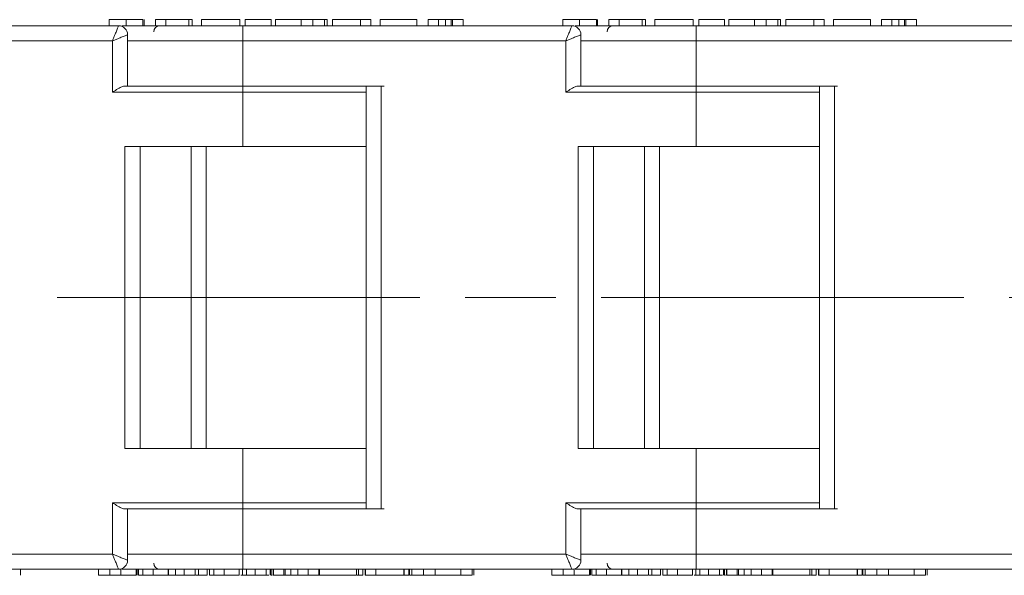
# Model space of a CAD drawing. Header units: millimetres. Extents: x 2698 to 3057, y -367 to -114.
# Tile 4 of 63: x 2829 to 2862, y -304 to -286. Entities that reach past the tile are written whole.
import ezdxf

# ---------------------------------------------------------------- set-up
doc = ezdxf.new("R2010")
doc.units = ezdxf.units.MM
doc.linetypes.add('ACAD_ISO08W100', pattern=[36, 24, -3, 6, -3])
doc.linetypes.add('CENTER', pattern=[0.6, 0.375, -0.075, 0.075, -0.075])
doc.layers.add('中心线', color=1, linetype='CENTER', lineweight=25)

msp = doc.modelspace()

# ---------------------------------------------------------------- linework, layer by layer
at = {"color": 7, "linetype": 'Continuous', "lineweight": 15}
for p, q in [((2832.216, -285.877), (2832.216, -286.077)), ((2832.772, -285.877), (2832.772, -286.077)), ((2833.33, -285.877), (2833.33, -286.077)), ((2833.369, -285.877), (2833.369, -286.077)), ((2833.739, -285.877), (2833.739, -286.077)), ((2834.085, -285.877), (2833.739, -285.877)), ((2834.085, -285.877), (2834.085, -286.077)), ((2834.846, -285.877), (2834.085, -285.877)), ((2834.846, -285.877), (2834.846, -286.077)), ((2834.962, -285.877), (2834.846, -285.877)), ((2834.962, -285.877), (2834.962, -286.077)), ((2835.262, -285.877), (2835.262, -286.077)), ((2836.531, -285.877), (2835.262, -285.877)), ((2836.531, -285.877), (2836.531, -286.077)), ((2836.716, -285.877), (2836.716, -286.077)), ((2837.572, -285.877), (2837.572, -286.077)), ((2837.712, -286.077), (2837.712, -285.877)), ((2838.568, -285.877), (2838.568, -286.077)), ((2838.948, -285.877), (2838.948, -286.077)), ((2839.339, -285.877), (2839.339, -286.077)), ((2839.42, -285.877), (2839.42, -286.077)), ((2839.604, -286.077), (2839.604, -285.877)), ((2840.527, -285.877), (2839.604, -285.877)), ((2840.873, -285.877), (2840.527, -285.877)), ((2840.527, -285.877), (2840.527, -286.077)), ((2840.873, -285.877), (2840.873, -286.077)), ((2841.173, -285.877), (2841.173, -286.077)), ((2842.396, -285.877), (2841.173, -285.877)), ((2842.396, -285.877), (2842.396, -286.077)), ((2842.766, -285.877), (2842.766, -286.077)), ((2843.112, -285.877), (2842.766, -285.877)), ((2843.112, -285.877), (2843.112, -286.077)), ((2843.341, -286.077), (2843.341, -285.877)), ((2843.526, -285.877), (2843.526, -286.077)), ((2843.573, -285.877), (2843.573, -286.077)), ((2843.92, -285.877), (2843.573, -285.877)), ((2843.92, -285.877), (2843.92, -286.077)), ((2847.216, -285.877), (2847.216, -286.077)), ((2847.772, -285.877), (2847.772, -286.077)), ((2848.33, -285.877), (2848.33, -286.077)), ((2848.369, -285.877), (2848.369, -286.077)), ((2848.739, -285.877), (2848.739, -286.077)), ((2849.085, -285.877), (2848.739, -285.877)), ((2849.085, -285.877), (2849.085, -286.077)), ((2849.846, -285.877), (2849.085, -285.877)), ((2849.846, -285.877), (2849.846, -286.077)), ((2849.962, -285.877), (2849.846, -285.877)), ((2849.962, -285.877), (2849.962, -286.077)), ((2850.262, -285.877), (2850.262, -286.077)), ((2851.531, -285.877), (2850.262, -285.877)), ((2851.531, -285.877), (2851.531, -286.077)), ((2851.716, -285.877), (2851.716, -286.077)), ((2852.572, -285.877), (2852.572, -286.077)), ((2852.712, -286.077), (2852.712, -285.877)), ((2853.568, -285.877), (2853.568, -286.077)), ((2853.948, -285.877), (2853.948, -286.077)), ((2854.339, -285.877), (2854.339, -286.077)), ((2854.42, -285.877), (2854.42, -286.077)), ((2854.604, -286.077), (2854.604, -285.877)), ((2855.527, -285.877), (2854.604, -285.877)), ((2855.527, -285.877), (2855.527, -286.077)), ((2855.873, -285.877), (2855.527, -285.877)), ((2855.873, -285.877), (2855.873, -286.077)), ((2856.173, -285.877), (2856.173, -286.077)), ((2857.396, -285.877), (2856.173, -285.877)), ((2857.396, -285.877), (2857.396, -286.077)), ((2857.766, -285.877), (2857.766, -286.077)), ((2858.112, -285.877), (2857.766, -285.877)), ((2858.112, -285.877), (2858.112, -286.077)), ((2858.341, -286.077), (2858.341, -285.877)), ((2858.526, -285.877), (2858.526, -286.077)), ((2858.573, -285.877), (2858.573, -286.077)), ((2858.92, -285.877), (2858.573, -285.877)), ((2858.92, -285.877), (2858.92, -286.077)), ((2832.522, -286.077), (2821.634, -286.077)), ((2836.634, -286.577), (2836.634, -286.077)), ((2847.522, -286.077), (2836.634, -286.077)), ((2851.634, -286.577), (2851.634, -286.077)), ((2862.522, -286.077), (2851.634, -286.077)), ((2821.634, -286.577), (2832.322, -286.577)), ((2832.322, -286.577), (2832.322, -288.277)), ((2832.822, -288.077), (2832.822, -286.374)), ((2836.634, -286.577), (2832.822, -286.577)), ((2836.634, -286.577), (2847.322, -286.577)), ((2836.634, -288.077), (2836.634, -286.577)), ((2847.322, -286.577), (2847.322, -288.277)), ((2847.822, -288.077), (2847.822, -286.374)), ((2851.634, -286.577), (2847.822, -286.577)), ((2851.634, -286.577), (2862.322, -286.577)), ((2851.634, -288.077), (2851.634, -286.577)), ((2832.322, -288.277), (2836.634, -288.277)), ((2834.972, -288.077), (2832.722, -288.077)), ((2836.634, -288.077), (2834.924, -288.077)), ((2836.634, -288.277), (2836.634, -288.077)), ((2841.211, -288.077), (2836.634, -288.077)), ((2836.634, -288.277), (2836.634, -290.077)), ((2840.711, -288.277), (2836.634, -288.277)), ((2840.711, -288.077), (2840.711, -302.077)), ((2841.211, -302.077), (2841.211, -288.077)), ((2847.322, -288.277), (2851.634, -288.277)), ((2849.972, -288.077), (2847.722, -288.077)), ((2851.634, -288.077), (2849.972, -288.077)), ((2856.211, -288.077), (2851.634, -288.077)), ((2851.634, -288.277), (2851.634, -288.077)), ((2851.634, -288.277), (2851.634, -290.077)), ((2855.711, -288.277), (2851.634, -288.277)), ((2855.711, -288.077), (2855.711, -302.077)), ((2856.211, -302.077), (2856.211, -288.077)), ((2836.634, -290.077), (2832.734, -290.077)), ((2832.734, -290.077), (2832.734, -300.077)), ((2833.234, -300.077), (2833.234, -290.077)), ((2834.924, -290.077), (2834.924, -300.077)), ((2835.424, -300.077), (2835.424, -290.077)), ((2836.634, -290.077), (2840.711, -290.077)), ((2851.634, -290.077), (2847.734, -290.077)), ((2847.734, -290.077), (2847.734, -300.077)), ((2848.234, -300.077), (2848.234, -290.077)), ((2849.924, -290.077), (2849.924, -300.077)), ((2850.424, -300.077), (2850.424, -290.077)), ((2851.634, -290.077), (2855.711, -290.077)), ((2832.734, -300.077), (2836.634, -300.077)), ((2836.634, -300.077), (2836.634, -301.877)), ((2836.634, -300.077), (2840.711, -300.077)), ((2847.734, -300.077), (2851.634, -300.077)), ((2851.634, -300.077), (2851.634, -301.877)), ((2851.634, -300.077), (2855.711, -300.077)), ((2832.322, -301.877), (2832.322, -303.577)), ((2836.634, -301.877), (2832.322, -301.877)), ((2836.634, -301.877), (2836.634, -302.077)), ((2836.634, -301.877), (2840.711, -301.877)), ((2847.322, -301.877), (2847.322, -303.577)), ((2851.634, -301.877), (2847.322, -301.877)), ((2851.634, -301.877), (2851.634, -302.077)), ((2851.634, -301.877), (2855.711, -301.877)), ((2832.722, -302.077), (2834.972, -302.077)), ((2832.822, -303.777), (2832.822, -302.077)), ((2834.924, -302.077), (2836.634, -302.077)), ((2836.634, -303.577), (2836.634, -302.077)), ((2836.634, -302.077), (2841.211, -302.077)), ((2847.722, -302.077), (2849.972, -302.077)), ((2847.822, -303.777), (2847.822, -302.077)), ((2849.972, -302.077), (2851.634, -302.077)), ((2851.634, -303.577), (2851.634, -302.077)), ((2851.634, -302.077), (2856.211, -302.077)), ((2832.322, -303.577), (2821.634, -303.577)), ((2832.822, -303.577), (2836.634, -303.577)), ((2847.322, -303.577), (2836.634, -303.577)), ((2836.634, -304.077), (2836.634, -303.577)), ((2847.822, -303.577), (2851.634, -303.577)), ((2862.322, -303.577), (2851.634, -303.577)), ((2851.634, -304.077), (2851.634, -303.577)), ((2821.634, -304.077), (2832.522, -304.077)), ((2829.279, -304.277), (2829.279, -304.077)), ((2831.856, -304.277), (2831.856, -304.077)), ((2832.235, -304.277), (2832.235, -304.077)), ((2832.598, -304.077), (2832.598, -304.277)), ((2833.106, -304.277), (2832.598, -304.277)), ((2833.106, -304.277), (2833.106, -304.077)), ((2833.136, -304.277), (2833.136, -304.077)), ((2833.178, -304.277), (2833.178, -304.077)), ((2833.327, -304.277), (2833.327, -304.077)), ((2833.668, -304.277), (2833.668, -304.077)), ((2834.159, -304.077), (2834.159, -304.277)), ((2834.177, -304.277), (2834.177, -304.077)), ((2834.177, -304.277), (2834.404, -304.277)), ((2834.404, -304.277), (2834.404, -304.077)), ((2834.404, -304.277), (2834.693, -304.277)), ((2834.693, -304.277), (2834.693, -304.077)), ((2835.058, -304.277), (2835.058, -304.077)), ((2835.074, -304.277), (2835.168, -304.277)), ((2835.168, -304.277), (2835.168, -304.077)), ((2835.168, -304.277), (2835.457, -304.277)), ((2835.457, -304.277), (2835.457, -304.077)), ((2835.529, -304.277), (2835.529, -304.077)), ((2835.677, -304.277), (2835.677, -304.077)), ((2836.019, -304.277), (2836.019, -304.077)), ((2836.51, -304.077), (2836.51, -304.277)), ((2836.569, -304.277), (2836.623, -304.277)), ((2836.623, -304.277), (2836.623, -304.077)), ((2836.623, -304.277), (2836.755, -304.277)), ((2836.634, -304.077), (2847.522, -304.077)), ((2836.755, -304.277), (2836.755, -304.077)), ((2836.755, -304.277), (2837.043, -304.277)), ((2837.043, -304.277), (2837.043, -304.077)), ((2837.409, -304.277), (2837.409, -304.077)), ((2837.539, -304.277), (2837.539, -304.077)), ((2837.571, -304.277), (2837.571, -304.077)), ((2837.571, -304.277), (2837.606, -304.277)), ((2837.635, -304.277), (2837.635, -304.077)), ((2837.635, -304.277), (2837.643, -304.277)), ((2837.643, -304.277), (2837.643, -304.077)), ((2837.643, -304.277), (2837.989, -304.277)), ((2837.989, -304.277), (2837.989, -304.077)), ((2838.036, -304.277), (2838.036, -304.077)), ((2838.221, -304.077), (2838.221, -304.277)), ((2838.308, -304.277), (2838.45, -304.277)), ((2838.45, -304.277), (2838.45, -304.077)), ((2838.45, -304.277), (2838.796, -304.277)), ((2838.796, -304.277), (2838.796, -304.077)), ((2839.149, -304.077), (2839.149, -304.277)), ((2839.166, -304.277), (2839.149, -304.277)), ((2839.166, -304.277), (2839.166, -304.077)), ((2839.166, -304.277), (2840.389, -304.277)), ((2840.389, -304.277), (2840.389, -304.077)), ((2840.415, -304.277), (2840.459, -304.277)), ((2840.459, -304.277), (2840.459, -304.077)), ((2840.606, -304.277), (2840.606, -304.077)), ((2840.678, -304.277), (2840.678, -304.077)), ((2840.678, -304.277), (2840.689, -304.277)), ((2840.689, -304.277), (2840.689, -304.077)), ((2840.689, -304.277), (2841.035, -304.277)), ((2841.035, -304.277), (2841.035, -304.077)), ((2841.035, -304.277), (2841.958, -304.277)), ((2841.958, -304.077), (2841.958, -304.277)), ((2841.976, -304.077), (2841.976, -304.277)), ((2842.125, -304.277), (2842.125, -304.077)), ((2842.143, -304.277), (2842.143, -304.077)), ((2842.223, -304.277), (2842.223, -304.077)), ((2842.615, -304.277), (2842.615, -304.077)), ((2842.994, -304.277), (2842.994, -304.077)), ((2843.85, -304.077), (2843.85, -304.277)), ((2844.221, -304.277), (2844.221, -304.077)), ((2844.279, -304.277), (2844.279, -304.077)), ((2846.856, -304.277), (2846.856, -304.077)), ((2847.235, -304.277), (2847.235, -304.077)), ((2847.598, -304.077), (2847.598, -304.277)), ((2848.106, -304.277), (2847.598, -304.277)), ((2848.106, -304.277), (2848.106, -304.077)), ((2848.136, -304.277), (2848.136, -304.077)), ((2848.178, -304.277), (2848.178, -304.077)), ((2848.327, -304.277), (2848.327, -304.077)), ((2848.668, -304.277), (2848.668, -304.077)), ((2849.159, -304.077), (2849.159, -304.277)), ((2849.177, -304.277), (2849.177, -304.077)), ((2849.177, -304.277), (2849.404, -304.277)), ((2849.404, -304.277), (2849.404, -304.077)), ((2849.404, -304.277), (2849.693, -304.277)), ((2849.693, -304.277), (2849.693, -304.077)), ((2850.058, -304.277), (2850.058, -304.077)), ((2850.074, -304.277), (2850.168, -304.277)), ((2850.168, -304.277), (2850.168, -304.077)), ((2850.168, -304.277), (2850.457, -304.277)), ((2850.457, -304.277), (2850.457, -304.077)), ((2850.529, -304.277), (2850.529, -304.077)), ((2850.677, -304.277), (2850.677, -304.077)), ((2851.019, -304.277), (2851.019, -304.077)), ((2851.51, -304.077), (2851.51, -304.277)), ((2851.569, -304.277), (2851.623, -304.277)), ((2851.623, -304.277), (2851.623, -304.077)), ((2851.623, -304.277), (2851.755, -304.277)), ((2851.634, -304.077), (2862.522, -304.077)), ((2851.755, -304.277), (2851.755, -304.077)), ((2851.755, -304.277), (2852.043, -304.277)), ((2852.043, -304.277), (2852.043, -304.077)), ((2852.409, -304.277), (2852.409, -304.077)), ((2852.539, -304.277), (2852.539, -304.077)), ((2852.571, -304.277), (2852.571, -304.077)), ((2852.571, -304.277), (2852.608, -304.277)), ((2852.635, -304.277), (2852.635, -304.077)), ((2852.635, -304.277), (2852.643, -304.277)), ((2852.643, -304.277), (2852.643, -304.077)), ((2852.643, -304.277), (2852.989, -304.277)), ((2852.989, -304.277), (2852.989, -304.077)), ((2853.036, -304.277), (2853.036, -304.077)), ((2853.221, -304.077), (2853.221, -304.277)), ((2853.308, -304.277), (2853.45, -304.277)), ((2853.45, -304.277), (2853.45, -304.077)), ((2853.45, -304.277), (2853.796, -304.277)), ((2853.796, -304.277), (2853.796, -304.077)), ((2854.149, -304.077), (2854.149, -304.277)), ((2854.166, -304.277), (2854.149, -304.277)), ((2854.166, -304.277), (2854.166, -304.077)), ((2854.166, -304.277), (2855.389, -304.277)), ((2855.389, -304.277), (2855.389, -304.077)), ((2855.415, -304.277), (2855.459, -304.277)), ((2855.459, -304.277), (2855.459, -304.077)), ((2855.606, -304.277), (2855.606, -304.077)), ((2855.678, -304.277), (2855.678, -304.077)), ((2855.678, -304.277), (2855.689, -304.277)), ((2855.689, -304.277), (2855.689, -304.077)), ((2855.689, -304.277), (2856.035, -304.277)), ((2856.035, -304.277), (2856.035, -304.077)), ((2856.035, -304.277), (2856.958, -304.277)), ((2856.958, -304.077), (2856.958, -304.277)), ((2856.976, -304.077), (2856.976, -304.277)), ((2857.125, -304.277), (2857.125, -304.077)), ((2857.143, -304.277), (2857.143, -304.077)), ((2857.223, -304.277), (2857.223, -304.077)), ((2857.615, -304.277), (2857.615, -304.077)), ((2857.994, -304.277), (2857.994, -304.077)), ((2858.85, -304.077), (2858.85, -304.277)), ((2859.221, -304.277), (2859.221, -304.077)), ((2859.279, -304.277), (2859.279, -304.077))]:
    msp.add_line(p, q, dxfattribs=at)
for centre, radius, start, end in [((2832.522, -286.377), 0.3, 0, 90), ((2833.884, -286.277), 0.2, 90, 180), ((2847.522, -286.377), 0.3, 0, 90), ((2848.884, -286.277), 0.2, 90, 180), ((2832.522, -303.777), 0.3, 270, 0), ((2833.884, -303.877), 0.2, 180, 270), ((2847.522, -303.777), 0.3, 270, 0), ((2848.884, -303.877), 0.2, 180, 270)]:
    msp.add_arc(centre, radius, start, end, dxfattribs=at)
for points, knots in [([(2832.772, -285.877), (2832.685, -285.877), (2832.547, -285.877), (2832.384, -285.877), (2832.28, -285.877), (2832.224, -285.877), (2832.218, -285.877), (2832.216, -285.877)], [0, 0, 0, 0, 0.2756226, 0.4386582, 0.6018594, 0.8082554, 1, 1, 1, 1]), ([(2833.33, -285.877), (2833.305, -285.877), (2833.256, -285.877), (2833.117, -285.877), (2832.95, -285.877), (2832.833, -285.877), (2832.772, -285.877)], [0, 0, 0, 0, 0.2526153, 0.5026073, 0.7395193, 1, 1, 1, 1]), ([(2837.572, -285.877), (2837.458, -285.877), (2837.258, -285.877), (2837.006, -285.877), (2836.836, -285.877), (2836.731, -285.877), (2836.721, -285.877), (2836.716, -285.877)], [0, 0, 0, 0, 0.2401704, 0.4212171, 0.6022485, 0.7836085, 1, 1, 1, 1]), ([(2838.568, -285.877), (2838.457, -285.877), (2838.258, -285.877), (2838.006, -285.877), (2837.833, -285.877), (2837.728, -285.877), (2837.717, -285.877), (2837.712, -285.877)], [0, 0, 0, 0, 0.233436, 0.415632, 0.597872, 0.778961, 1, 1, 1, 1]), ([(2838.948, -285.877), (2838.932, -285.877), (2838.901, -285.877), (2838.853, -285.877), (2838.805, -285.877), (2838.741, -285.877), (2838.662, -285.877), (2838.6, -285.877), (2838.568, -285.877)], [0, 0, 0, 0, 0.128731, 0.257866, 0.386626, 0.515715, 0.756976, 1, 1, 1, 1]), ([(2839.339, -285.877), (2839.328, -285.877), (2839.306, -285.877), (2839.266, -285.877), (2839.221, -285.877), (2839.158, -285.877), (2839.071, -285.877), (2838.989, -285.877), (2838.948, -285.877)], [0, 0, 0, 0, 0.133073, 0.266997, 0.39515, 0.524204, 0.757496, 1, 1, 1, 1]), ([(2839.42, -285.877), (2839.419, -285.877), (2839.418, -285.877), (2839.41, -285.877), (2839.397, -285.877), (2839.383, -285.877), (2839.364, -285.877), (2839.348, -285.877), (2839.339, -285.877)], [0, 0, 0, 0, 0.213852, 0.428483, 0.569883, 0.711695, 0.855402, 1, 1, 1, 1]), ([(2843.341, -285.877), (2843.311, -285.877), (2843.261, -285.877), (2843.198, -285.877), (2843.154, -285.877), (2843.114, -285.877), (2843.113, -285.877), (2843.112, -285.877)], [0, 0, 0, 0, 0.18477, 0.299721, 0.415218, 0.548197, 1, 1, 1, 1]), ([(2843.526, -285.877), (2843.519, -285.877), (2843.503, -285.877), (2843.472, -285.877), (2843.437, -285.877), (2843.402, -285.877), (2843.37, -285.877), (2843.351, -285.877), (2843.341, -285.877)], [0, 0, 0, 0, 0.186791, 0.379199, 0.55517, 0.738578, 0.868367, 1, 1, 1, 1]), ([(2843.573, -285.877), (2843.573, -285.877), (2843.571, -285.877), (2843.567, -285.877), (2843.562, -285.877), (2843.554, -285.877), (2843.544, -285.877), (2843.532, -285.877), (2843.526, -285.877)], [0, 0, 0, 0, 0.180506, 0.361241, 0.518043, 0.675328, 0.83608, 1, 1, 1, 1]), ([(2847.772, -285.877), (2847.685, -285.877), (2847.547, -285.877), (2847.384, -285.877), (2847.28, -285.877), (2847.224, -285.877), (2847.218, -285.877), (2847.216, -285.877)], [0, 0, 0, 0, 0.2756226, 0.4386582, 0.6018594, 0.8082554, 1, 1, 1, 1]), ([(2848.33, -285.877), (2848.305, -285.877), (2848.256, -285.877), (2848.117, -285.877), (2847.95, -285.877), (2847.833, -285.877), (2847.772, -285.877)], [0, 0, 0, 0, 0.2526153, 0.5026073, 0.7395193, 1, 1, 1, 1]), ([(2852.572, -285.877), (2852.458, -285.877), (2852.258, -285.877), (2852.006, -285.877), (2851.836, -285.877), (2851.731, -285.877), (2851.721, -285.877), (2851.716, -285.877)], [0, 0, 0, 0, 0.2401704, 0.4212171, 0.6022485, 0.7836085, 1, 1, 1, 1]), ([(2853.568, -285.877), (2853.457, -285.877), (2853.258, -285.877), (2853.006, -285.877), (2852.833, -285.877), (2852.728, -285.877), (2852.717, -285.877), (2852.712, -285.877)], [0, 0, 0, 0, 0.233436, 0.415632, 0.597872, 0.778961, 1, 1, 1, 1]), ([(2853.948, -285.877), (2853.932, -285.877), (2853.901, -285.877), (2853.853, -285.877), (2853.805, -285.877), (2853.741, -285.877), (2853.662, -285.877), (2853.6, -285.877), (2853.568, -285.877)], [0, 0, 0, 0, 0.128731, 0.257866, 0.386626, 0.515715, 0.756976, 1, 1, 1, 1]), ([(2854.339, -285.877), (2854.328, -285.877), (2854.306, -285.877), (2854.266, -285.877), (2854.221, -285.877), (2854.158, -285.877), (2854.071, -285.877), (2853.989, -285.877), (2853.948, -285.877)], [0, 0, 0, 0, 0.133073, 0.266997, 0.39515, 0.524204, 0.757496, 1, 1, 1, 1]), ([(2854.42, -285.877), (2854.419, -285.877), (2854.418, -285.877), (2854.41, -285.877), (2854.397, -285.877), (2854.383, -285.877), (2854.364, -285.877), (2854.348, -285.877), (2854.339, -285.877)], [0, 0, 0, 0, 0.213852, 0.428483, 0.569883, 0.711695, 0.855402, 1, 1, 1, 1]), ([(2858.341, -285.877), (2858.311, -285.877), (2858.261, -285.877), (2858.198, -285.877), (2858.154, -285.877), (2858.114, -285.877), (2858.113, -285.877), (2858.112, -285.877)], [0, 0, 0, 0, 0.18477, 0.299721, 0.415218, 0.548197, 1, 1, 1, 1]), ([(2858.526, -285.877), (2858.519, -285.877), (2858.503, -285.877), (2858.472, -285.877), (2858.437, -285.877), (2858.402, -285.877), (2858.37, -285.877), (2858.351, -285.877), (2858.341, -285.877)], [0, 0, 0, 0, 0.186791, 0.379199, 0.55517, 0.738578, 0.868367, 1, 1, 1, 1]), ([(2858.573, -285.877), (2858.573, -285.877), (2858.571, -285.877), (2858.567, -285.877), (2858.562, -285.877), (2858.554, -285.877), (2858.544, -285.877), (2858.532, -285.877), (2858.526, -285.877)], [0, 0, 0, 0, 0.180506, 0.361241, 0.518043, 0.675328, 0.83608, 1, 1, 1, 1]), ([(2832.322, -286.577), (2832.338, -286.537), (2832.368, -286.461), (2832.416, -286.338), (2832.459, -286.236), (2832.49, -286.157), (2832.508, -286.111), (2832.52, -286.083), (2832.521, -286.079), (2832.522, -286.077)], [0, 0, 0, 0, 0.160221, 0.298967, 0.511509, 0.64075, 0.764869, 0.884415, 1, 1, 1, 1]), ([(2836.634, -286.077), (2836.237, -286.077), (2835.419, -286.077), (2834.215, -286.077), (2833.254, -286.077), (2832.776, -286.077), (2832.63, -286.077)], [0, 0, 0, 0, 0.274066, 0.564548, 0.867107, 1, 1, 1, 1]), ([(2847.322, -286.577), (2847.338, -286.537), (2847.368, -286.461), (2847.416, -286.338), (2847.459, -286.236), (2847.49, -286.157), (2847.508, -286.111), (2847.52, -286.083), (2847.521, -286.079), (2847.522, -286.077)], [0, 0, 0, 0, 0.160221, 0.298967, 0.511509, 0.64075, 0.764869, 0.884415, 1, 1, 1, 1]), ([(2851.634, -286.077), (2851.237, -286.077), (2850.419, -286.077), (2849.215, -286.077), (2848.254, -286.077), (2847.776, -286.077), (2847.63, -286.077)], [0, 0, 0, 0, 0.274065, 0.564547, 0.867105, 1, 1, 1, 1]), ([(2832.822, -286.377), (2832.82, -286.378), (2832.817, -286.38), (2832.788, -286.391), (2832.742, -286.41), (2832.664, -286.44), (2832.561, -286.483), (2832.438, -286.531), (2832.362, -286.561), (2832.322, -286.577)], [0, 0, 0, 0, 0.11557, 0.23511, 0.359234, 0.48849, 0.700997, 0.839753, 1, 1, 1, 1]), ([(2847.822, -286.377), (2847.82, -286.378), (2847.817, -286.38), (2847.788, -286.391), (2847.742, -286.41), (2847.664, -286.44), (2847.561, -286.483), (2847.438, -286.531), (2847.362, -286.561), (2847.322, -286.577)], [0, 0, 0, 0, 0.11557, 0.23511, 0.359234, 0.48849, 0.700997, 0.839753, 1, 1, 1, 1]), ([(2832.722, -288.077), (2832.7, -288.081), (2832.647, -288.089), (2832.527, -288.15), (2832.414, -288.219), (2832.34, -288.266), (2832.323, -288.277), (2832.322, -288.277)], [0, 0, 0, 0, 0.199298, 0.482687, 0.884346, 0.991219, 1, 1, 1, 1]), ([(2836.634, -288.077), (2837.049, -288.077), (2837.903, -288.077), (2839.167, -288.077), (2840.349, -288.077), (2841.001, -288.077), (2841.31, -288.077)], [0, 0, 0, 0, 0.24073, 0.4958796, 0.7616367, 1, 1, 1, 1]), ([(2847.722, -288.077), (2847.7, -288.081), (2847.647, -288.089), (2847.527, -288.15), (2847.414, -288.219), (2847.34, -288.266), (2847.323, -288.277), (2847.322, -288.277)], [0, 0, 0, 0, 0.199298, 0.482687, 0.884346, 0.991219, 1, 1, 1, 1]), ([(2851.634, -288.077), (2852.049, -288.077), (2852.903, -288.077), (2854.167, -288.077), (2855.349, -288.077), (2856.001, -288.077), (2856.31, -288.077)], [0, 0, 0, 0, 0.240729, 0.495878, 0.761635, 1, 1, 1, 1]), ([(2832.722, -302.077), (2832.7, -302.074), (2832.647, -302.066), (2832.527, -302.005), (2832.414, -301.936), (2832.34, -301.889), (2832.323, -301.878), (2832.322, -301.877)], [0, 0, 0, 0, 0.199298, 0.482687, 0.884346, 0.991219, 1, 1, 1, 1]), ([(2847.722, -302.077), (2847.7, -302.074), (2847.647, -302.066), (2847.527, -302.005), (2847.414, -301.936), (2847.34, -301.889), (2847.323, -301.878), (2847.322, -301.877)], [0, 0, 0, 0, 0.199298, 0.482687, 0.884346, 0.991219, 1, 1, 1, 1]), ([(2836.634, -302.077), (2837.049, -302.077), (2837.903, -302.077), (2839.167, -302.077), (2840.349, -302.077), (2841.001, -302.077), (2841.31, -302.077)], [0, 0, 0, 0, 0.24073, 0.4958796, 0.7616367, 1, 1, 1, 1]), ([(2851.634, -302.077), (2852.049, -302.077), (2852.903, -302.077), (2854.167, -302.077), (2855.349, -302.077), (2856.001, -302.077), (2856.31, -302.077)], [0, 0, 0, 0, 0.240729, 0.495878, 0.761635, 1, 1, 1, 1]), ([(2832.322, -303.577), (2832.362, -303.593), (2832.438, -303.623), (2832.561, -303.672), (2832.664, -303.714), (2832.742, -303.745), (2832.788, -303.764), (2832.817, -303.775), (2832.82, -303.777), (2832.822, -303.777)], [0, 0, 0, 0, 0.160221, 0.298967, 0.511509, 0.64075, 0.764869, 0.884415, 1, 1, 1, 1]), ([(2832.522, -304.077), (2832.521, -304.076), (2832.52, -304.072), (2832.508, -304.044), (2832.49, -303.997), (2832.459, -303.919), (2832.416, -303.816), (2832.368, -303.694), (2832.338, -303.618), (2832.322, -303.577)], [0, 0, 0, 0, 0.11557, 0.23511, 0.359234, 0.48849, 0.700997, 0.839753, 1, 1, 1, 1]), ([(2847.322, -303.577), (2847.362, -303.593), (2847.438, -303.623), (2847.561, -303.672), (2847.664, -303.714), (2847.742, -303.745), (2847.788, -303.764), (2847.817, -303.775), (2847.82, -303.777), (2847.822, -303.777)], [0, 0, 0, 0, 0.160221, 0.298967, 0.511509, 0.64075, 0.764869, 0.884415, 1, 1, 1, 1]), ([(2847.522, -304.077), (2847.521, -304.076), (2847.52, -304.072), (2847.508, -304.044), (2847.49, -303.997), (2847.459, -303.919), (2847.416, -303.816), (2847.368, -303.694), (2847.338, -303.618), (2847.322, -303.577)], [0, 0, 0, 0, 0.11557, 0.23511, 0.359234, 0.48849, 0.700997, 0.839753, 1, 1, 1, 1]), ([(2831.856, -304.277), (2831.863, -304.277), (2831.876, -304.277), (2831.966, -304.277), (2832.092, -304.277), (2832.187, -304.277), (2832.235, -304.277)], [0, 0, 0, 0, 0.273543, 0.538525, 0.771893, 1, 1, 1, 1]), ([(2832.235, -304.277), (2832.251, -304.277), (2832.284, -304.277), (2832.351, -304.277), (2832.428, -304.277), (2832.516, -304.277), (2832.571, -304.277), (2832.598, -304.277)], [0, 0, 0, 0, 0.137451, 0.275017, 0.549913, 0.774954, 1, 1, 1, 1]), ([(2832.631, -304.077), (2832.776, -304.077), (2833.254, -304.077), (2834.215, -304.077), (2835.419, -304.077), (2836.237, -304.077), (2836.634, -304.077)], [0, 0, 0, 0, 0.132564, 0.435238, 0.72583, 1, 1, 1, 1]), ([(2833.178, -304.277), (2833.18, -304.277), (2833.183, -304.277), (2833.215, -304.277), (2833.266, -304.277), (2833.315, -304.277), (2833.327, -304.277)], [0, 0, 0, 0, 0.315332, 0.60954, 0.905311, 1, 1, 1, 1]), ([(2833.327, -304.277), (2833.344, -304.277), (2833.378, -304.277), (2833.442, -304.277), (2833.511, -304.277), (2833.572, -304.277), (2833.625, -304.277), (2833.654, -304.277), (2833.668, -304.277)], [0, 0, 0, 0, 0.198198, 0.402912, 0.587132, 0.777233, 0.888271, 1, 1, 1, 1]), ([(2833.668, -304.277), (2833.725, -304.277), (2833.828, -304.277), (2833.96, -304.277), (2834.065, -304.277), (2834.126, -304.277), (2834.155, -304.277), (2834.158, -304.277), (2834.159, -304.277)], [0, 0, 0, 0, 0.163542, 0.300556, 0.437178, 0.616694, 0.806563, 1, 1, 1, 1]), ([(2833.763, -304.277), (2833.797, -304.277), (2833.891, -304.277), (2833.975, -304.277), (2833.986, -304.277), (2833.992, -304.277)], [0, 0, 0, 0, 0.208961, 0.569646, 1, 1, 1, 1]), ([(2834.693, -304.277), (2834.735, -304.277), (2834.809, -304.277), (2834.934, -304.277), (2835.016, -304.277), (2835.058, -304.277)], [0, 0, 0, 0, 0.394361, 0.694301, 1, 1, 1, 1]), ([(2835.529, -304.277), (2835.531, -304.277), (2835.534, -304.277), (2835.566, -304.277), (2835.617, -304.277), (2835.666, -304.277), (2835.677, -304.277)], [0, 0, 0, 0, 0.315332, 0.60954, 0.905311, 1, 1, 1, 1]), ([(2835.677, -304.277), (2835.695, -304.277), (2835.729, -304.277), (2835.793, -304.277), (2835.862, -304.277), (2835.923, -304.277), (2835.976, -304.277), (2836.005, -304.277), (2836.019, -304.277)], [0, 0, 0, 0, 0.198198, 0.402912, 0.587132, 0.777233, 0.888271, 1, 1, 1, 1]), ([(2836.019, -304.277), (2836.076, -304.277), (2836.179, -304.277), (2836.311, -304.277), (2836.416, -304.277), (2836.5, -304.277), (2836.506, -304.277), (2836.51, -304.277)], [0, 0, 0, 0, 0.163658, 0.3007696, 0.4374879, 0.6171314, 1, 1, 1, 1]), ([(2837.043, -304.277), (2837.086, -304.277), (2837.16, -304.277), (2837.285, -304.277), (2837.367, -304.277), (2837.409, -304.277)], [0, 0, 0, 0, 0.394361, 0.694301, 1, 1, 1, 1]), ([(2837.378, -304.277), (2837.4, -304.277), (2837.428, -304.277), (2837.487, -304.277), (2837.499, -304.277)], [0, 0, 0, 0, 0.7967845, 1, 1, 1, 1]), ([(2837.989, -304.277), (2837.989, -304.277), (2837.991, -304.277), (2837.995, -304.277), (2838, -304.277), (2838.008, -304.277), (2838.018, -304.277), (2838.03, -304.277), (2838.036, -304.277)], [0, 0, 0, 0, 0.180506, 0.361241, 0.518043, 0.675328, 0.83608, 1, 1, 1, 1]), ([(2838.036, -304.277), (2838.043, -304.277), (2838.059, -304.277), (2838.09, -304.277), (2838.125, -304.277), (2838.16, -304.277), (2838.192, -304.277), (2838.211, -304.277), (2838.221, -304.277)], [0, 0, 0, 0, 0.186791, 0.379199, 0.55517, 0.738578, 0.868367, 1, 1, 1, 1]), ([(2838.061, -304.277), (2838.063, -304.277), (2838.074, -304.277), (2838.093, -304.277), (2838.109, -304.277), (2838.117, -304.277)], [0, 0, 0, 0, 0.1592268, 0.5766466, 1, 1, 1, 1]), ([(2838.117, -304.277), (2838.142, -304.277), (2838.184, -304.277), (2838.237, -304.277), (2838.273, -304.277), (2838.306, -304.277), (2838.307, -304.277), (2838.308, -304.277)], [0, 0, 0, 0, 0.18477, 0.299721, 0.415218, 0.548197, 1, 1, 1, 1]), ([(2838.221, -304.277), (2838.252, -304.277), (2838.301, -304.277), (2838.365, -304.277), (2838.408, -304.277), (2838.448, -304.277), (2838.449, -304.277), (2838.45, -304.277)], [0, 0, 0, 0, 0.18477, 0.299721, 0.415218, 0.548197, 1, 1, 1, 1]), ([(2838.796, -304.277), (2838.814, -304.277), (2838.875, -304.277), (2838.968, -304.277), (2839.082, -304.277), (2839.126, -304.277), (2839.149, -304.277)], [0, 0, 0, 0, 0.115074, 0.390016, 0.683739, 1, 1, 1, 1]), ([(2840.459, -304.277), (2840.476, -304.277), (2840.509, -304.277), (2840.552, -304.277), (2840.585, -304.277), (2840.6, -304.277), (2840.605, -304.277), (2840.606, -304.277), (2840.606, -304.277)], [0, 0, 0, 0, 0.135635, 0.274835, 0.519526, 0.769892, 0.884878, 1, 1, 1, 1]), ([(2841.976, -304.277), (2841.977, -304.277), (2841.978, -304.277), (2841.985, -304.277), (2841.999, -304.277), (2842.024, -304.277), (2842.061, -304.277), (2842.103, -304.277), (2842.125, -304.277)], [0, 0, 0, 0, 0.157873, 0.316094, 0.480864, 0.646911, 0.820617, 1, 1, 1, 1]), ([(2842.143, -304.277), (2842.143, -304.277), (2842.144, -304.277), (2842.152, -304.277), (2842.165, -304.277), (2842.179, -304.277), (2842.198, -304.277), (2842.215, -304.277), (2842.223, -304.277)], [0, 0, 0, 0, 0.213852, 0.428483, 0.569883, 0.711695, 0.855402, 1, 1, 1, 1]), ([(2842.223, -304.277), (2842.234, -304.277), (2842.256, -304.277), (2842.296, -304.277), (2842.341, -304.277), (2842.404, -304.277), (2842.491, -304.277), (2842.573, -304.277), (2842.615, -304.277)], [0, 0, 0, 0, 0.133073, 0.266997, 0.39515, 0.524204, 0.757496, 1, 1, 1, 1]), ([(2842.265, -304.277), (2842.279, -304.277), (2842.316, -304.277), (2842.37, -304.277), (2842.423, -304.277), (2842.452, -304.277), (2842.467, -304.277)], [0, 0, 0, 0, 0.230152, 0.58012, 0.789387, 1, 1, 1, 1]), ([(2842.467, -304.277), (2842.483, -304.277), (2842.517, -304.277), (2842.552, -304.277), (2842.57, -304.277), (2842.572, -304.277)], [0, 0, 0, 0, 0.470547, 0.943906, 1, 1, 1, 1]), ([(2842.615, -304.277), (2842.63, -304.277), (2842.661, -304.277), (2842.709, -304.277), (2842.757, -304.277), (2842.821, -304.277), (2842.9, -304.277), (2842.962, -304.277), (2842.994, -304.277)], [0, 0, 0, 0, 0.128731, 0.257866, 0.386626, 0.515715, 0.756976, 1, 1, 1, 1]), ([(2842.994, -304.277), (2843.049, -304.277), (2843.16, -304.277), (2843.353, -304.277), (2843.556, -304.277), (2843.729, -304.277), (2843.834, -304.277), (2843.845, -304.277), (2843.85, -304.277)], [0, 0, 0, 0, 0.115686, 0.234115, 0.41615, 0.598228, 0.779157, 1, 1, 1, 1]), ([(2843.633, -304.277), (2843.7, -304.277), (2843.793, -304.277), (2843.913, -304.277), (2844.006, -304.277), (2844.101, -304.277), (2844.178, -304.277), (2844.217, -304.277), (2844.22, -304.277), (2844.221, -304.277)], [0, 0, 0, 0, 0.25234, 0.353042, 0.455868, 0.613158, 0.77046, 0.909852, 1, 1, 1, 1]), ([(2846.856, -304.277), (2846.863, -304.277), (2846.876, -304.277), (2846.966, -304.277), (2847.092, -304.277), (2847.187, -304.277), (2847.235, -304.277)], [0, 0, 0, 0, 0.273543, 0.538525, 0.771893, 1, 1, 1, 1]), ([(2847.235, -304.277), (2847.251, -304.277), (2847.284, -304.277), (2847.351, -304.277), (2847.428, -304.277), (2847.516, -304.277), (2847.571, -304.277), (2847.598, -304.277)], [0, 0, 0, 0, 0.137451, 0.275017, 0.549913, 0.774954, 1, 1, 1, 1]), ([(2847.63, -304.077), (2847.776, -304.077), (2848.254, -304.077), (2849.215, -304.077), (2850.419, -304.077), (2851.237, -304.077), (2851.634, -304.077)], [0, 0, 0, 0, 0.132895, 0.435453, 0.725935, 1, 1, 1, 1]), ([(2848.178, -304.277), (2848.18, -304.277), (2848.183, -304.277), (2848.215, -304.277), (2848.266, -304.277), (2848.315, -304.277), (2848.327, -304.277)], [0, 0, 0, 0, 0.315332, 0.60954, 0.905311, 1, 1, 1, 1]), ([(2848.327, -304.277), (2848.344, -304.277), (2848.378, -304.277), (2848.442, -304.277), (2848.511, -304.277), (2848.572, -304.277), (2848.625, -304.277), (2848.654, -304.277), (2848.668, -304.277)], [0, 0, 0, 0, 0.198198, 0.402912, 0.587132, 0.777233, 0.888271, 1, 1, 1, 1]), ([(2848.668, -304.277), (2848.725, -304.277), (2848.828, -304.277), (2848.96, -304.277), (2849.065, -304.277), (2849.126, -304.277), (2849.155, -304.277), (2849.158, -304.277), (2849.159, -304.277)], [0, 0, 0, 0, 0.163542, 0.300556, 0.437178, 0.616694, 0.806563, 1, 1, 1, 1]), ([(2848.763, -304.277), (2848.797, -304.277), (2848.891, -304.277), (2848.975, -304.277), (2848.986, -304.277), (2848.992, -304.277)], [0, 0, 0, 0, 0.208961, 0.569646, 1, 1, 1, 1]), ([(2849.693, -304.277), (2849.735, -304.277), (2849.809, -304.277), (2849.934, -304.277), (2850.016, -304.277), (2850.058, -304.277)], [0, 0, 0, 0, 0.394361, 0.694301, 1, 1, 1, 1]), ([(2850.529, -304.277), (2850.531, -304.277), (2850.534, -304.277), (2850.566, -304.277), (2850.617, -304.277), (2850.666, -304.277), (2850.677, -304.277)], [0, 0, 0, 0, 0.315332, 0.60954, 0.905311, 1, 1, 1, 1]), ([(2850.677, -304.277), (2850.695, -304.277), (2850.729, -304.277), (2850.793, -304.277), (2850.862, -304.277), (2850.923, -304.277), (2850.976, -304.277), (2851.005, -304.277), (2851.019, -304.277)], [0, 0, 0, 0, 0.198198, 0.402912, 0.587132, 0.777233, 0.888271, 1, 1, 1, 1]), ([(2851.019, -304.277), (2851.076, -304.277), (2851.179, -304.277), (2851.311, -304.277), (2851.416, -304.277), (2851.5, -304.277), (2851.506, -304.277), (2851.51, -304.277)], [0, 0, 0, 0, 0.163658, 0.3007696, 0.4374879, 0.6171314, 1, 1, 1, 1]), ([(2852.043, -304.277), (2852.086, -304.277), (2852.16, -304.277), (2852.285, -304.277), (2852.367, -304.277), (2852.409, -304.277)], [0, 0, 0, 0, 0.394361, 0.694301, 1, 1, 1, 1]), ([(2852.378, -304.277), (2852.4, -304.277), (2852.428, -304.277), (2852.487, -304.277), (2852.499, -304.277)], [0, 0, 0, 0, 0.796784, 1, 1, 1, 1]), ([(2852.989, -304.277), (2852.989, -304.277), (2852.991, -304.277), (2852.995, -304.277), (2853, -304.277), (2853.008, -304.277), (2853.018, -304.277), (2853.03, -304.277), (2853.036, -304.277)], [0, 0, 0, 0, 0.180506, 0.361241, 0.518043, 0.675328, 0.83608, 1, 1, 1, 1]), ([(2853.036, -304.277), (2853.043, -304.277), (2853.059, -304.277), (2853.09, -304.277), (2853.125, -304.277), (2853.16, -304.277), (2853.192, -304.277), (2853.211, -304.277), (2853.221, -304.277)], [0, 0, 0, 0, 0.186791, 0.379199, 0.55517, 0.738578, 0.868367, 1, 1, 1, 1]), ([(2853.061, -304.277), (2853.063, -304.277), (2853.074, -304.277), (2853.093, -304.277), (2853.109, -304.277), (2853.117, -304.277)], [0, 0, 0, 0, 0.159227, 0.576647, 1, 1, 1, 1]), ([(2853.117, -304.277), (2853.142, -304.277), (2853.184, -304.277), (2853.237, -304.277), (2853.273, -304.277), (2853.306, -304.277), (2853.307, -304.277), (2853.308, -304.277)], [0, 0, 0, 0, 0.18477, 0.299721, 0.415218, 0.548197, 1, 1, 1, 1]), ([(2853.221, -304.277), (2853.252, -304.277), (2853.301, -304.277), (2853.365, -304.277), (2853.408, -304.277), (2853.448, -304.277), (2853.449, -304.277), (2853.45, -304.277)], [0, 0, 0, 0, 0.18477, 0.299721, 0.415218, 0.548197, 1, 1, 1, 1]), ([(2853.796, -304.277), (2853.814, -304.277), (2853.875, -304.277), (2853.968, -304.277), (2854.082, -304.277), (2854.126, -304.277), (2854.149, -304.277)], [0, 0, 0, 0, 0.115074, 0.390016, 0.683739, 1, 1, 1, 1]), ([(2855.459, -304.277), (2855.476, -304.277), (2855.509, -304.277), (2855.552, -304.277), (2855.585, -304.277), (2855.6, -304.277), (2855.605, -304.277), (2855.606, -304.277), (2855.606, -304.277)], [0, 0, 0, 0, 0.135635, 0.274835, 0.519526, 0.769892, 0.884878, 1, 1, 1, 1]), ([(2856.976, -304.277), (2856.977, -304.277), (2856.978, -304.277), (2856.985, -304.277), (2856.999, -304.277), (2857.024, -304.277), (2857.061, -304.277), (2857.103, -304.277), (2857.125, -304.277)], [0, 0, 0, 0, 0.157873, 0.316094, 0.480864, 0.646911, 0.820617, 1, 1, 1, 1]), ([(2857.143, -304.277), (2857.143, -304.277), (2857.144, -304.277), (2857.152, -304.277), (2857.165, -304.277), (2857.179, -304.277), (2857.198, -304.277), (2857.215, -304.277), (2857.223, -304.277)], [0, 0, 0, 0, 0.213852, 0.428483, 0.569883, 0.711695, 0.855402, 1, 1, 1, 1]), ([(2857.223, -304.277), (2857.234, -304.277), (2857.256, -304.277), (2857.296, -304.277), (2857.341, -304.277), (2857.404, -304.277), (2857.491, -304.277), (2857.573, -304.277), (2857.615, -304.277)], [0, 0, 0, 0, 0.133073, 0.266997, 0.39515, 0.524204, 0.757496, 1, 1, 1, 1]), ([(2857.265, -304.277), (2857.279, -304.277), (2857.316, -304.277), (2857.37, -304.277), (2857.423, -304.277), (2857.452, -304.277), (2857.467, -304.277)], [0, 0, 0, 0, 0.230152, 0.58012, 0.789387, 1, 1, 1, 1]), ([(2857.467, -304.277), (2857.483, -304.277), (2857.517, -304.277), (2857.552, -304.277), (2857.57, -304.277), (2857.572, -304.277)], [0, 0, 0, 0, 0.470547, 0.943906, 1, 1, 1, 1]), ([(2857.615, -304.277), (2857.63, -304.277), (2857.661, -304.277), (2857.709, -304.277), (2857.757, -304.277), (2857.821, -304.277), (2857.9, -304.277), (2857.962, -304.277), (2857.994, -304.277)], [0, 0, 0, 0, 0.128731, 0.257866, 0.386626, 0.515715, 0.756976, 1, 1, 1, 1]), ([(2857.994, -304.277), (2858.049, -304.277), (2858.16, -304.277), (2858.353, -304.277), (2858.556, -304.277), (2858.729, -304.277), (2858.834, -304.277), (2858.845, -304.277), (2858.85, -304.277)], [0, 0, 0, 0, 0.115686, 0.234115, 0.41615, 0.598228, 0.779157, 1, 1, 1, 1]), ([(2858.633, -304.277), (2858.7, -304.277), (2858.793, -304.277), (2858.913, -304.277), (2859.006, -304.277), (2859.101, -304.277), (2859.178, -304.277), (2859.217, -304.277), (2859.22, -304.277), (2859.221, -304.277)], [0, 0, 0, 0, 0.25234, 0.353042, 0.455868, 0.613158, 0.77046, 0.909852, 1, 1, 1, 1])]:
    msp.add_open_spline(points, degree=3, knots=knots, dxfattribs=at)
at = {"layer": '中心线', "linetype": 'ACAD_ISO08W100', "lineweight": 13, "ltscale": 0.5}
msp.add_line((3022.491, -295.077), (2788.804, -295.077), dxfattribs=at)

doc.saveas('drawing.dxf')
